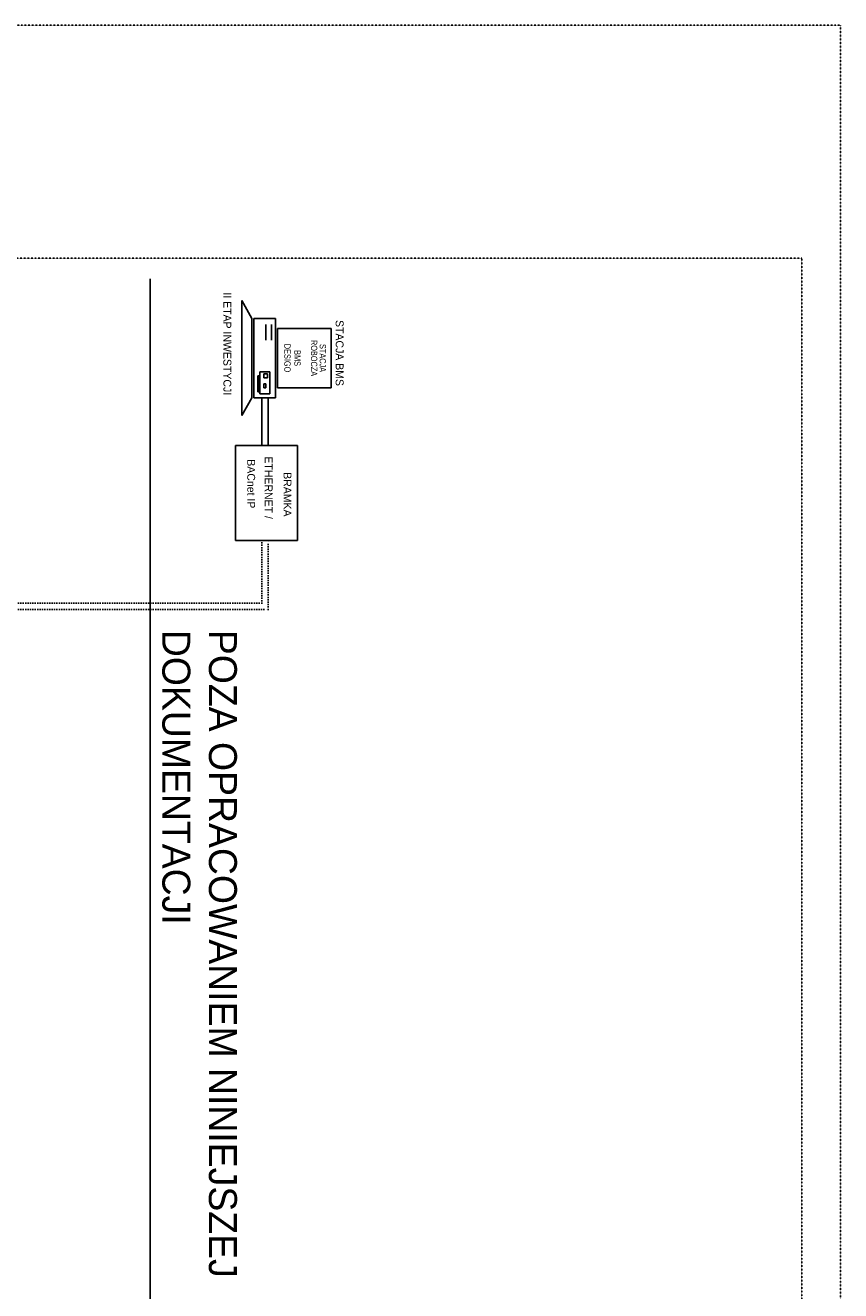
# Model space of a CAD drawing. Header units: millimetres. Extents: x -4295 to 10692, y -6128 to -188.
# Tile 30 of 30: x 9411 to 10461, y -1818 to -188. Entities that reach past the tile are written whole.
import ezdxf
from ezdxf.enums import TextEntityAlignment as Align

# ---------------------------------------------------------------- set-up
doc = ezdxf.new("R2010")
doc.units = ezdxf.units.MM
doc.linetypes.add('ACAD_ISO07W100', pattern=[3, 0, -3])
doc.linetypes.add('DOT2', pattern=[0.125, 0, -0.125])
for name, color, linetype in [('AIS_SZAFY', 184, 'Continuous'), ('AIS_tabelka', 184, 'Continuous'), ('BACnet_LON', 170, 'Continuous'), ('BMS_podkład', 184, 'DOT2')]:
    doc.layers.add(name, color=color, linetype=linetype)
doc.layers.add('opisy', color=7, linetype='Continuous', lineweight=40)

msp = doc.modelspace()

# ---------------------------------------------------------------- linework, layer by layer
at = {"color": 1}
for p, q in [((9690, -542.6), (9690, -690.6)), ((9690, -542.6), (9690, -604.7)), ((9702.7, -565.6), (9690, -542.6)), ((9702.7, -667.7), (9702.7, -565.6)), ((9705.3, -667.7), (9705.3, -565.6)), ((9705.3, -565.6), (9733.4, -565.6)), ((9733.4, -565.6), (9733.4, -667.7)), ((9720.6, -593.7), (9720.6, -573.3)), ((9728.2, -593.7), (9728.2, -573.3)), ((9735.9, -578.4), (9735.9, -654.9)), ((9804.8, -578.4), (9735.9, -578.4)), ((9804.8, -654.9), (9804.8, -578.4)), ((9712.9, -634.5), (9725.7, -634.5)), ((9712.9, -662.6), (9712.9, -634.5)), ((9725.7, -634.5), (9725.7, -662.6)), ((9710.4, -639.6), (9712.9, -639.6)), ((9710.4, -660), (9710.4, -639.6)), ((9712.9, -640.8), (9710.4, -640.8)), ((9712.9, -642.1), (9710.4, -642.1)), ((9712.9, -643.4), (9710.4, -643.4)), ((9712.9, -644.7), (9710.4, -644.7)), ((9712.9, -646), (9710.4, -646)), ((9712.9, -647.3), (9710.4, -647.3)), ((9712.9, -648.5), (9710.4, -648.5)), ((9712.9, -649.8), (9710.4, -649.8)), ((9712.9, -651.1), (9710.4, -651.1)), ((9712.9, -639.6), (9712.9, -660)), ((9718, -637), (9723.1, -637)), ((9718, -642.1), (9718, -637)), ((9723.1, -642.1), (9718, -642.1)), ((9718, -649.8), (9720.6, -649.8)), ((9718, -654.9), (9718, -649.8)), ((9720.6, -649.8), (9720.6, -654.9)), ((9723.1, -637), (9723.1, -642.1)), ((9690, -690.6), (9702.7, -667.7)), ((9733.4, -667.7), (9705.3, -667.7)), ((9712.9, -652.4), (9710.4, -652.4)), ((9712.9, -653.6), (9710.4, -653.6)), ((9712.9, -654.9), (9710.4, -654.9)), ((9712.9, -656.2), (9710.4, -656.2)), ((9712.9, -657.5), (9710.4, -657.5)), ((9712.9, -658.7), (9710.4, -658.7)), ((9712.9, -660), (9710.4, -660)), ((9725.7, -662.6), (9712.9, -662.6)), ((9733.4, -667.7), (9717, -667.7)), ((9720.6, -654.9), (9718, -654.9)), ((9735.9, -654.9), (9804.8, -654.9))]:
    msp.add_line(p, q, dxfattribs=at)
at = {"layer": 'AIS_SZAFY'}
for p, q in [((9681.8, -851.6), (9681.8, -729.3)), ((9681.8, -729.3), (9761.4, -729.3)), ((9761.4, -851.6), (9761.4, -729.3)), ((9761.4, -851.6), (9681.8, -851.6))]:
    msp.add_line(p, q, dxfattribs=at)
at = {"layer": 'AIS_tabelka', "linetype": 'DOT2'}
for p, q in [((6261, -188), (10461, -188)), ((10461, -188), (10461, -6128)), ((6311, -488), (10411, -488)), ((10411, -488), (10411, -6078))]:
    msp.add_line(p, q, dxfattribs=at)
at = {"layer": 'AIS_tabelka', "color": 6}
msp.add_line((9571.9, -514.5), (9571.9, -6004.5), dxfattribs=at)
at = {"layer": 'BACnet_LON'}
for p, q in [((9715.8, -729.3), (9715.8, -667.7)), ((9723.9, -729.3), (9723.9, -667.7))]:
    msp.add_line(p, q, dxfattribs=at)
at = {"layer": 'BACnet_LON', "linetype": 'ACAD_ISO07W100'}
for p, q in [((9715.8, -932.2), (9715.8, -851.6)), ((9723.9, -940.3), (9723.9, -851.6)), ((8915.5, -932.2), (9715.8, -932.2)), ((8915.5, -940.3), (9723.9, -940.3))]:
    msp.add_line(p, q, dxfattribs=at)

# ---------------------------------------------------------------- texts
at = {"color": 1, "linetype": 'DOT2', "width": 0.8}
for s, p in [('DESIGO', (9748.6, -616.6)), ('ROBOCZA', (9782.9, -616.6)), ('STACJA', (9794.1, -616.6)), ('BMS', (9761.5, -616.6))]:
    msp.add_text(s, height=8.1, rotation=270, dxfattribs=at).set_placement(p, align=Align.MIDDLE_CENTER)
at = {"layer": 'BMS_podkład', "color": 4}
for s, height, p in [('II ETAP INWESTYCJI', 10.125, (9671.2, -532)), ('STACJA BMS', 10.12, (9815.8, -567.6))]:
    msp.add_text(s, height=height, rotation=270, dxfattribs=at).set_placement(p, align=Align.MIDDLE_LEFT)
at = {"layer": 'BMS_podkład'}
for s, p in [('BACnet IP', (9701.9, -747)), ('ETHERNET /', (9724.5, -743.3)), ('BRAMKA', (9748.6, -763.6))]:
    msp.add_text(s, height=10.12, rotation=270, dxfattribs=at).set_placement(p, align=Align.MIDDLE_LEFT)
at = {"layer": 'opisy', "linetype": 'ACAD_ISO07W100', "insert": (9683.5, -966.7), "char_height": 36, "width": 935.525, "attachment_point": 1, "rotation": 270}
msp.add_mtext('POZA OPRACOWANIEM NINIEJSZEJ DOKUMENTACJI', dxfattribs=at)

doc.saveas('drawing.dxf')
